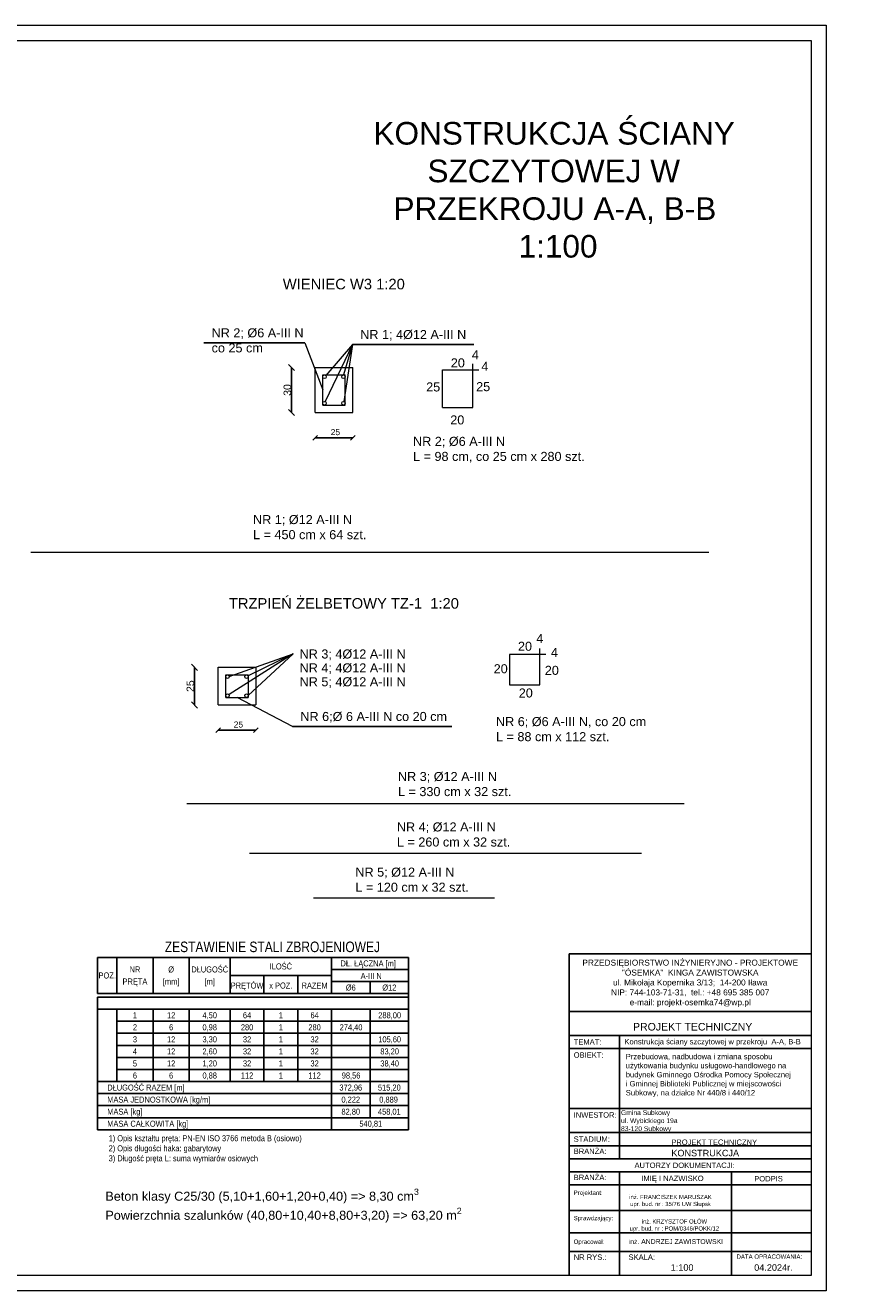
# Model space of a CAD drawing. Header units: millimetres. Extents: x 6528 to 149658, y 3342 to 12852.
# Tile 120 of 122: x 88144 to 90889, y 6029 to 10229. Entities that reach past the tile are written whole.
import ezdxf
from ezdxf.enums import TextEntityAlignment as Align

# ---------------------------------------------------------------- set-up
doc = ezdxf.new("R2010")
doc.units = ezdxf.units.MM
for name, color, linetype, lineweight in [('BZ_tab', 7, 'Continuous', 25), ('BZ_txg', 3, 'Continuous', 35), ('BZ_txs', 2, 'Continuous', 18)]:
    doc.layers.add(name, color=color, linetype=linetype, lineweight=lineweight)
doc.layers.add('R-TAB', color=1, linetype='Continuous')
doc.styles.add('BIKTG', font='bikromsw.shx', dxfattribs={"width": 0.8})
doc.styles.add('BIKTS', font='bikromsw.shx', dxfattribs={"width": 0.8})
doc.styles.get("Standard").update_dxf_attribs({"font": 'arial.ttf'})
doc.dimstyles.new('ISO-25', dxfattribs={"dimtxt": 2.5, "dimasz": 2.5, "dimexe": 1.25, "dimexo": 0.625, "dimtad": 1, "dimtxsty": 'Standard', "dimcen": 2.5, "dimadec": 0, "dimazin": 0, "dimtfac": 1, "dimtmove": 0, "dimatfit": 3, "dimfxl": 1, "dimarcsym": 0})

# ---------------------------------------------------------------- blocks, each defined once
blk = doc.blocks.new('_Oblique')
at = {"color": 0, "linetype": 'ByBlock', "lineweight": -2}
blk.add_line((-0.5, -0.5), (0.5, 0.5), dxfattribs=at)
blk = doc.blocks.new('*D3223')
at = {"color": 0, "lineweight": -2, "transparency": 16777216}
blk.add_line((89026.6, 8943.6), (89026.6, 9093.6), dxfattribs=at)
at = {"layer": 'Defpoints', "color": 0, "transparency": 16777216}
for p in [(89026.6, 9093.6), (89105.4, 9093.6), (89105.4, 8943.6)]:
    blk.add_point(p, dxfattribs=at)
at = {"color": 0, "lineweight": -2, "transparency": 16777216, "xscale": 20, "yscale": 20, "zscale": 20}
for p, rotation in [((89026.6, 9093.6), 90), ((89026.6, 8943.6), 270)]:
    blk.add_blockref('_Oblique', p, dxfattribs=dict(at, rotation=rotation))
at = {"color": 0, "lineweight": 20, "transparency": 16777216, "insert": (89013.2, 9018.6), "char_height": 25, "attachment_point": 5, "rotation": 90}
blk.add_mtext('30', dxfattribs=at)
blk = doc.blocks.new('*D3224')
at = {"color": 0, "lineweight": -2, "transparency": 16777216}
blk.add_line((89105.4, 8860), (89230.4, 8860), dxfattribs=at)
at = {"layer": 'Defpoints', "color": 0, "transparency": 16777216}
for p in [(89105.4, 8943.6), (89230.4, 8943.6), (89230.4, 8860)]:
    blk.add_point(p, dxfattribs=at)
at = {"color": 0, "lineweight": -2, "transparency": 16777216, "xscale": 15, "yscale": 15, "zscale": 15, "rotation": 180}
blk.add_blockref('_Oblique', (89105.4, 8860), dxfattribs=at)
at = {"color": 0, "lineweight": -2, "transparency": 16777216, "xscale": 15, "yscale": 15, "zscale": 15}
blk.add_blockref('_Oblique', (89230.4, 8860), dxfattribs=at)
at = {"color": 0, "lineweight": 20, "transparency": 16777216, "insert": (89172.5, 8878.6), "char_height": 20, "attachment_point": 5}
blk.add_mtext('25', dxfattribs=at)
blk = doc.blocks.new('*D3225')
at = {"color": 0, "lineweight": -2, "transparency": 16777216}
blk.add_line((88783.6, 7889.5), (88908.6, 7889.5), dxfattribs=at)
at = {"layer": 'Defpoints', "color": 0, "transparency": 16777216}
for p in [(88783.6, 7973.1), (88908.6, 7973.1), (88908.6, 7889.5)]:
    blk.add_point(p, dxfattribs=at)
at = {"color": 0, "lineweight": -2, "transparency": 16777216, "xscale": 15, "yscale": 15, "zscale": 15, "rotation": 180}
blk.add_blockref('_Oblique', (88783.6, 7889.5), dxfattribs=at)
at = {"color": 0, "lineweight": -2, "transparency": 16777216, "xscale": 15, "yscale": 15, "zscale": 15}
blk.add_blockref('_Oblique', (88908.6, 7889.5), dxfattribs=at)
at = {"color": 0, "lineweight": 20, "transparency": 16777216, "insert": (88850.7, 7908.1), "char_height": 20, "attachment_point": 5}
blk.add_mtext('25', dxfattribs=at)
blk = doc.blocks.new('*D3226')
at = {"color": 0, "lineweight": -2, "transparency": 16777216}
blk.add_line((88704.8, 7973.1), (88704.8, 8098.1), dxfattribs=at)
at = {"layer": 'Defpoints', "color": 0, "transparency": 16777216}
for p in [(88704.8, 8098.1), (88783.6, 8098.1), (88783.6, 7973.1)]:
    blk.add_point(p, dxfattribs=at)
at = {"color": 0, "lineweight": -2, "transparency": 16777216, "xscale": 20, "yscale": 20, "zscale": 20}
for p, rotation in [((88704.8, 8098.1), 90), ((88704.8, 7973.1), 270)]:
    blk.add_blockref('_Oblique', p, dxfattribs=dict(at, rotation=rotation))
at = {"color": 0, "lineweight": 20, "transparency": 16777216, "insert": (88691.4, 8035.6), "char_height": 25, "attachment_point": 5, "rotation": 90}
blk.add_mtext('25', dxfattribs=at)

msp = doc.modelspace()

# ---------------------------------------------------------------- linework, layer by layer
at = {"color": 2, "lineweight": 0}
msp.add_line((84861.303, 10229.067), (90801.303, 10229.067), dxfattribs=at)
at = {"lineweight": 0}
for p, q in [((90801.303, 10229.067), (90801.303, 6029.067)), ((84911.303, 10179.067), (90751.303, 10179.067)), ((90751.303, 10179.067), (90751.303, 6079.067)), ((90751.303, 6079.067), (84911.303, 6079.067)), ((90801.303, 6029.067), (84861.303, 6029.067))]:
    msp.add_line(p, q, dxfattribs=at)
for p, q in [((88736.302, 9175.214), (89070.585, 9175.214)), ((89229.465, 9169.565), (89631.493, 9169.565)), ((89030.702, 7901.843), (89558.405, 7901.843))]:
    msp.add_line(p, q)
at = {"lineweight": 20}
for p, q in [((89070.585, 9175.214), (89130.437, 9018.643)), ((89229.465, 9169.565), (89139.022, 8980.058)), ((89229.465, 9169.565), (89140.376, 9067.17)), ((89229.465, 9169.565), (89199.437, 9068.643)), ((89229.465, 9169.565), (89200.351, 8980.573)), ((89105.437, 8943.643), (89105.437, 9093.643)), ((89105.437, 9093.643), (89230.437, 9093.643)), ((89230.437, 8943.643), (89230.437, 9093.643)), ((89527.995, 8960.489), (89527.995, 9085.489)), ((89527.995, 9085.489), (89647.995, 9085.489)), ((89627.995, 8960.489), (89627.995, 9105.489)), ((89130.437, 8968.643), (89130.437, 9068.643)), ((89130.437, 9068.643), (89205.437, 9068.643)), ((89205.437, 8968.643), (89205.437, 9068.643)), ((89130.437, 8968.643), (89205.437, 8968.643)), ((89527.995, 8960.489), (89627.995, 8960.489)), ((89105.437, 8943.643), (89230.437, 8943.643)), ((88161.67, 8480.006), (90411.67, 8480.006)), ((89850.688, 8040.295), (89850.688, 8160.295)), ((89032.053, 8143.105), (88819.664, 8007.377)), ((88820.609, 8067.146), (89032.053, 8143.105)), ((89032.053, 8143.105), (88882.993, 8069.794)), ((89032.053, 8143.105), (88883.609, 8004.146)), ((89750.688, 8140.295), (89750.688, 8040.295)), ((89870.688, 8140.295), (89750.688, 8140.295)), ((88783.609, 7973.146), (88783.609, 8098.146)), ((88783.609, 8098.146), (88908.609, 8098.146)), ((88808.609, 7998.146), (88808.609, 8073.146)), ((88808.609, 8073.146), (88883.609, 8073.146)), ((88883.609, 8073.146), (88883.609, 7998.146)), ((88908.609, 8098.146), (88908.609, 7973.146)), ((89750.688, 8040.295), (89850.688, 8040.295)), ((88808.609, 7998.146), (88883.609, 7998.146)), ((89030.702, 7901.843), (88846.109, 7998.146)), ((88783.609, 7973.146), (88908.609, 7973.146)), ((88679.576, 7645.789), (90329.576, 7645.789)), ((88887.947, 7481.318), (90187.947, 7481.318)), ((89100.119, 7332.638), (89700.119, 7332.638))]:
    msp.add_line(p, q, dxfattribs=at)
for centre in [(89136.437, 9062.643), (89199.437, 9062.643), (89136.437, 8974.643), (89199.437, 8974.643), (88814.609, 8067.146), (88877.609, 8067.146), (88814.609, 8004.146), (88877.609, 8004.146)]:
    msp.add_circle(centre, 6, dxfattribs=at)
at = {"layer": 'BZ_tab', "color": 0}
for p, q in [((88383.499, 7135.311), (88447.499, 7135.311)), ((88383.499, 7135.311), (88383.499, 7015.311)), ((88447.499, 7135.311), (88567.499, 7135.311)), ((88447.499, 7135.311), (88447.499, 7015.311)), ((88567.499, 7135.311), (88687.499, 7135.311)), ((88567.499, 7135.311), (88567.499, 7015.311)), ((88687.499, 7135.311), (88823.499, 7135.311)), ((88687.499, 7135.311), (88687.499, 7015.311)), ((88823.499, 7135.311), (89159.499, 7135.311)), ((88823.499, 7135.311), (88823.499, 7015.311)), ((89159.499, 7135.311), (89415.499, 7135.311)), ((89159.499, 7135.311), (89159.499, 7015.311)), ((89415.499, 7135.311), (89415.499, 6923.311)), ((88823.499, 7075.311), (89159.499, 7075.311)), ((88935.499, 7075.311), (88935.499, 7015.311)), ((89047.499, 7075.311), (89047.499, 7015.311)), ((89159.499, 7095.311), (89415.499, 7095.311)), ((88383.499, 7015.311), (88447.499, 7015.311)), ((88447.499, 7015.311), (88567.499, 7015.311)), ((88567.499, 7015.311), (88687.499, 7015.311)), ((88687.499, 7015.311), (88823.499, 7015.311)), ((88823.499, 7015.311), (88935.499, 7015.311)), ((88935.499, 7015.311), (89047.499, 7015.311)), ((89047.499, 7015.311), (89159.499, 7015.311)), ((89159.499, 7055.311), (89415.499, 7055.311)), ((89159.499, 7015.311), (89287.499, 7015.311)), ((89287.499, 7055.311), (89287.499, 7015.311)), ((89287.499, 7015.311), (89415.499, 7015.311)), ((89415.499, 7055.311), (89415.499, 7015.311)), ((88383.499, 7003.311), (88447.499, 7003.311)), ((88383.499, 7003.311), (88383.499, 6963.311)), ((88447.499, 7003.311), (88567.499, 7003.311)), ((88567.499, 7003.311), (88687.499, 7003.311)), ((88687.499, 7003.311), (88823.499, 7003.311)), ((88823.499, 7003.311), (88935.499, 7003.311)), ((88935.499, 7003.311), (89047.499, 7003.311)), ((89047.499, 7003.311), (89159.499, 7003.311)), ((89159.499, 7003.311), (89287.499, 7003.311)), ((89287.499, 7003.311), (89415.499, 7003.311)), ((88383.499, 6963.311), (88447.499, 6963.311)), ((88383.499, 6963.311), (88383.499, 6923.311)), ((88447.499, 6963.311), (88567.499, 6963.311)), ((88447.499, 6963.311), (88447.499, 6923.311)), ((88567.499, 6963.311), (88687.499, 6963.311)), ((88567.499, 6963.311), (88567.499, 6923.311)), ((88687.499, 6963.311), (88823.499, 6963.311)), ((88687.499, 6963.311), (88687.499, 6923.311)), ((88823.499, 6963.311), (88935.499, 6963.311)), ((88823.499, 6963.311), (88823.499, 6923.311)), ((88935.499, 6963.311), (89047.499, 6963.311)), ((88935.499, 6963.311), (88935.499, 6923.311)), ((89047.499, 6963.311), (89159.499, 6963.311)), ((89047.499, 6963.311), (89047.499, 6923.311)), ((89159.499, 6963.311), (89287.499, 6963.311)), ((89159.499, 6963.311), (89159.499, 6923.311)), ((89287.499, 6963.311), (89415.499, 6963.311)), ((89287.499, 6963.311), (89287.499, 6923.311)), ((88383.499, 6923.311), (88383.499, 6883.311)), ((88447.499, 6923.311), (88567.499, 6923.311)), ((88447.499, 6923.311), (88447.499, 6883.311)), ((88567.499, 6923.311), (88687.499, 6923.311)), ((88567.499, 6923.311), (88567.499, 6883.311)), ((88687.499, 6923.311), (88823.499, 6923.311)), ((88687.499, 6923.311), (88687.499, 6883.311)), ((88823.499, 6923.311), (88935.499, 6923.311)), ((88823.499, 6923.311), (88823.499, 6883.311)), ((88935.499, 6923.311), (89047.499, 6923.311)), ((88935.499, 6923.311), (88935.499, 6883.311)), ((89047.499, 6923.311), (89159.499, 6923.311)), ((89047.499, 6923.311), (89047.499, 6883.311)), ((89159.499, 6923.311), (89287.499, 6923.311)), ((89159.499, 6923.311), (89159.499, 6883.311)), ((89287.499, 6923.311), (89415.499, 6923.311)), ((89287.499, 6923.311), (89287.499, 6883.311)), ((89415.499, 6923.311), (89415.499, 6563.311)), ((88383.499, 6883.311), (88383.499, 6843.311)), ((88447.499, 6883.311), (88567.499, 6883.311)), ((88447.499, 6883.311), (88447.499, 6723.311)), ((88567.499, 6883.311), (88687.499, 6883.311)), ((88567.499, 6883.311), (88567.499, 6843.311)), ((88567.499, 6883.311), (88567.499, 6723.311)), ((88687.499, 6883.311), (88823.499, 6883.311)), ((88687.499, 6883.311), (88687.499, 6843.311)), ((88687.499, 6883.311), (88687.499, 6723.311)), ((88823.499, 6883.311), (88935.499, 6883.311)), ((88823.499, 6883.311), (88823.499, 6843.311)), ((88823.499, 6883.311), (88823.499, 6723.311)), ((88935.499, 6883.311), (89047.499, 6883.311)), ((88935.499, 6883.311), (88935.499, 6723.311)), ((89047.499, 6883.311), (89159.499, 6883.311)), ((89047.499, 6883.311), (89047.499, 6843.311)), ((89047.499, 6883.311), (89047.499, 6723.311)), ((89159.499, 6883.311), (89287.499, 6883.311)), ((89159.499, 6883.311), (89159.499, 6603.311)), ((89287.499, 6883.311), (89415.499, 6883.311)), ((89287.499, 6883.311), (89287.499, 6603.311)), ((88383.499, 6843.311), (88383.499, 6563.311)), ((88383.499, 6843.311), (88383.499, 6843.311)), ((88447.499, 6843.311), (88567.499, 6843.311)), ((88447.499, 6843.311), (89415.499, 6843.311)), ((88567.499, 6843.311), (88687.499, 6843.311)), ((88687.499, 6843.311), (88823.499, 6843.311)), ((88823.499, 6843.311), (88935.499, 6843.311)), ((88935.499, 6843.311), (89047.499, 6843.311)), ((89047.499, 6843.311), (89159.499, 6843.311)), ((89159.499, 6843.311), (89287.499, 6843.311)), ((89287.499, 6843.311), (89415.499, 6843.311)), ((89287.499, 6843.311), (89415.499, 6843.311)), ((88447.499, 6803.311), (89415.499, 6803.311)), ((88447.499, 6763.311), (89415.499, 6763.311)), ((89287.499, 6803.311), (89415.499, 6803.311)), ((89287.499, 6763.311), (89415.499, 6763.311)), ((88383.499, 6723.311), (89415.499, 6723.311)), ((88447.499, 6723.311), (89415.499, 6723.311)), ((89287.499, 6723.311), (89415.499, 6723.311)), ((89287.499, 6723.311), (89415.499, 6723.311)), ((88383.499, 6683.311), (89159.499, 6683.311)), ((88447.499, 6683.311), (88567.499, 6683.311)), ((88567.499, 6683.311), (88687.499, 6683.311)), ((88687.499, 6683.311), (88823.499, 6683.311)), ((89159.499, 6683.311), (89287.499, 6683.311)), ((89287.499, 6683.311), (89415.499, 6683.311)), ((89287.499, 6683.311), (89415.499, 6683.311)), ((88383.499, 6643.311), (89159.499, 6643.311)), ((88447.499, 6643.311), (88567.499, 6643.311)), ((88567.499, 6643.311), (88687.499, 6643.311)), ((88687.499, 6643.311), (88823.499, 6643.311)), ((89159.499, 6643.311), (89287.499, 6643.311)), ((89287.499, 6643.311), (89415.499, 6643.311)), ((89287.499, 6643.311), (89415.499, 6643.311)), ((88383.499, 6603.311), (89159.499, 6603.311)), ((88447.499, 6603.311), (88567.499, 6603.311)), ((88567.499, 6603.311), (88687.499, 6603.311)), ((88687.499, 6603.311), (88823.499, 6603.311)), ((89159.499, 6603.311), (89159.499, 6563.311)), ((89159.499, 6603.311), (89287.499, 6603.311)), ((89287.499, 6603.311), (89415.499, 6603.311)), ((89287.499, 6603.311), (89415.499, 6603.311)), ((89415.499, 6603.311), (89415.499, 6563.311)), ((88383.499, 6563.311), (88567.499, 6563.311)), ((88567.499, 6563.311), (88687.499, 6563.311)), ((88687.499, 6563.311), (88823.499, 6563.311)), ((88823.499, 6563.311), (89047.499, 6563.311)), ((89047.499, 6563.311), (89159.499, 6563.311)), ((89159.499, 6563.311), (89287.499, 6563.311)), ((89287.499, 6563.311), (89415.499, 6563.311))]:
    msp.add_line(p, q, dxfattribs=at)
at = {"layer": 'R-TAB', "color": 0}
for p, q in [((89947.835, 7147.577), (90751.303, 7147.577)), ((89947.835, 6207.189), (89947.835, 7147.577)), ((89947.835, 6955.538), (90751.303, 6955.538)), ((89947.835, 6876.563), (90751.303, 6876.563)), ((90115.438, 6466.823), (90115.438, 6876.563)), ((89947.835, 6833.127), (90751.303, 6833.127)), ((89947.835, 6634.168), (90751.303, 6634.168)), ((89947.835, 6553.696), (90751.303, 6553.696)), ((89947.835, 6510.259), (90751.303, 6510.259)), ((89947.835, 6466.823), (90751.303, 6466.823)), ((89947.835, 6423.387), (90751.303, 6423.387)), ((90115.438, 6207.189), (90115.438, 6423.387)), ((90486.91, 6207.189), (90486.91, 6423.387)), ((89947.835, 6379.951), (90751.303, 6379.951)), ((89947.835, 6295.733), (90751.303, 6295.733)), ((89947.835, 6221.552), (90751.303, 6221.552)), ((89947.835, 6079.067), (89947.835, 6221.552)), ((89947.835, 6221.552), (90751.303, 6221.552)), ((89947.835, 6221.552), (90751.303, 6221.552)), ((89947.835, 6221.552), (90751.303, 6221.552)), ((90115.438, 6079.067), (90115.438, 6221.552)), ((90486.91, 6079.067), (90486.91, 6221.552)), ((89947.835, 6158.714), (90751.303, 6158.714))]:
    msp.add_line(p, q, dxfattribs=at)

# ---------------------------------------------------------------- texts
at = {"attachment_point": 1}
for s, width, insert, char_height in [('\\pi263.31927;ELEMENTY KONSTRUKCYJNE\\P\\pi570.87043;1:20 \\P\\pi395.81074;POZ. 3.1., POZ. 3.2.', 1229.24086, (81983.509, 9439.011), 35), ('\\pi413.66886;WIENIEC W3 1:20 ', 1229.24086, (88584.386, 9387.677), 35), ('NR 2; %%C6 A-III N\\Pco 25 cm', 568.84285, (88761.848, 9223.351), 30), ('NR 1; 4%%C12 A-III N', 568.84285, (89255.01, 9217.702), 30), ('20', 568.84285, (89555.431, 9123.639), 30), ('4', 568.84285, (89625.05, 9150.255), 30), ('4', 568.84285, (89656.822, 9112.265), 30), ('25', 568.84285, (89473.664, 9043.791), 30), ('25', 568.84285, (89639.534, 9044.724), 30), ('20', 568.84285, (89553.681, 8934.371), 30), ('NR 2; %%C6 A-III N\\PL = 98 cm, co 25 cm x 280 szt.', 568.84285, (89430.23, 8863.174), 30), ('\\pi68.14037;Uzupełnienie ściany szczytowej pomiędzy \\P\\pi28.54897;elementami żelbetowymi z bloczków silikatowych \\P\\pi67.26861;np. SILKA na klej o grubości ściany 24 cm', 600.89193, (87092.149, 8758.126), 18), ('NR 1; %%C12 A-III N\\PL = 450 cm x 64 szt.', 568.84285, (88899.35, 8603.5), 30), ('\\pi234.64601;TRZPIEŃ ŻELBETOWY TZ-1  1:20 ', 1229.24086, (88584.386, 8327.898), 35), ('4', 568.84285, (89839.159, 8208.933), 30), ('NR 3; 4%%C12 A-III N', 568.84285, (89053.791, 8157.392), 30), ('20', 568.84285, (89778.284, 8183.103), 30), ('4', 568.84285, (89887.576, 8162.649), 30), ('NR 4; 4%%C12 A-III N', 568.84285, (89053.791, 8111.28), 30), ('20', 568.84285, (89697.718, 8108.414), 30), ('NR 5; 4%%C12 A-III N', 568.84285, (89053.791, 8065.168), 30), ('20', 568.84285, (89867.331, 8103.116), 30), ('20', 568.84285, (89780.935, 8027.897), 30), ('NR 6;%%C 6 A-III N co 20 cm', 568.84285, (89056.247, 7949.98), 30), ('NR 6; %%C6 A-III N, co 20 cm\\PL = 88 cm x 112 szt.', 568.84285, (89705.377, 7932.971), 30), ('NR 3; %%C12 A-III N\\PL = 330 cm x 32 szt.', 568.84285, (89380.121, 7750.713), 30), ('NR 4; %%C12 A-III N\\PL = 260 cm x 32 szt.', 568.84285, (89376.58, 7583.354), 30), ('NR 5; %%C12 A-III N\\PL = 120 cm x 32 szt.', 568.84285, (89238.889, 7433.347), 30), ('\\pi68.14037;Uzupełnienie ściany szczytowej pomiędzy \\P\\pi28.54897;elementami żelbetowymi z bloczków silikatowych \\P\\pi67.26861;np. SILKA na klej o grubości ściany 24 cm', 600.89193, (87181.444, 6885.875), 18), ('\\A1;Beton klasy C25/30 (5,10+1,60+1,20+0,40) => 8,30 cm{\\H0.7x;\\S3^ ;}', 1819.93695, (88409.291, 6367.849), 30), ('\\A1;Powierzchnia szalunków (40,80+10,40+8,80+3,20) => 63,20 m{\\H0.7x;\\S2^ ;}', 1819.93695, (88409.291, 6304.627), 30)]:
    msp.add_mtext_dynamic_manual_height_columns(s, width=width, gutter_width=12.5, heights=[0], dxfattribs=dict(at, insert=insert, char_height=char_height))
at = {"lineweight": 0, "insert": (90136.015, 6815.213), "char_height": 18, "width": 610.19793, "attachment_point": 1}
msp.add_mtext('\\A1;Przebudowa, nadbudowa i zmiana sposobu użytkowania budynku usługowo-handlowego na budynek Gminnego Ośrodka Pomocy Społecznej ^Ji Gminnej Biblioteki Publicznej w miejscowości Subkowy, na działce Nr 440/8 i 440/12', dxfattribs=at)
at = {"layer": 'BZ_txg', "color": 0, "width": 0.85}
for s, height, style, p in [('ZESTAWIENIE STALI ZBROJENIOWEJ', 35, 'BIKTG', (88963.499, 7170.311)), ('540,81', 20, 'BIKTS', (89289.925, 6583.311))]:
    msp.add_text(s, height=height, dxfattribs=dict(at, style=style)).set_placement(p, align=Align.MIDDLE_CENTER)
at = {"layer": 'BZ_txg', "color": 0, "style": 'BIKTS', "width": 0.85}
msp.add_text('MASA CAŁKOWITA [kg]', height=20, dxfattribs=at).set_placement((88415.499, 6583.311), align=Align.MIDDLE_LEFT)
at = {"layer": 'BZ_txs', "color": 0, "style": 'BIKTS', "width": 0.85}
for s, p in [('NR', (88507.499, 7095.311)), ('%%c', (88627.499, 7095.311)), ('DŁUGOŚĆ', (88755.499, 7095.311)), ('ILOŚĆ', (88991.499, 7105.311)), ('DŁ. ŁĄCZNA [m]', (89281.473, 7115.311)), ('POZ.', (88415.499, 7075.311)), ('PRĘTA', (88507.499, 7055.311)), ('[mm]', (88627.499, 7055.311)), ('[m]', (88755.499, 7055.311)), ('PRĘTÓW', (88879.499, 7041.977)), ('A-III N', (89291.322, 7073.772)), ('x POZ.', (88991.499, 7041.977)), ('RAZEM', (89103.499, 7041.977)), ('%%C6', (89223.499, 7035.311)), ('%%C12', (89351.499, 7035.311)), ('1', (88507.499, 6943.311)), ('12', (88627.499, 6943.311)), ('4,50', (88755.499, 6943.311)), ('64', (88879.499, 6943.311)), ('1', (88991.499, 6943.311)), ('64', (89103.499, 6943.311)), ('288,00', (89352.578, 6943.311)), ('2', (88507.499, 6903.311)), ('6', (88627.499, 6903.311)), ('0,98', (88755.499, 6903.311)), ('280', (88879.499, 6903.311)), ('1', (88991.499, 6903.311)), ('280', (89103.499, 6903.311)), ('274,40', (89224.578, 6903.311)), ('3', (88507.499, 6863.311)), ('12', (88627.499, 6863.311)), ('3,30', (88755.499, 6863.311)), ('32', (88879.499, 6863.311)), ('1', (88991.499, 6863.311)), ('32', (89103.499, 6863.311)), ('105,60', (89352.578, 6863.311)), ('4', (88507.499, 6823.311)), ('12', (88627.499, 6823.311)), ('2,60', (88755.499, 6823.311)), ('32', (88879.499, 6823.311)), ('1', (88991.499, 6823.311)), ('32', (89103.499, 6823.311)), ('83,20', (89352.578, 6823.311)), ('5', (88507.499, 6783.311)), ('12', (88627.499, 6783.311)), ('1,20', (88755.499, 6783.311)), ('32', (88879.499, 6783.311)), ('1', (88991.499, 6783.311)), ('32', (89103.499, 6783.311)), ('38,40', (89352.578, 6783.311)), ('6', (88507.499, 6743.311)), ('6', (88627.499, 6743.311)), ('0,88', (88755.499, 6743.311)), ('112', (88879.499, 6743.311)), ('1', (88991.499, 6743.311)), ('112', (89103.499, 6743.311)), ('98,56', (89224.578, 6743.311)), ('372,96', (89223.499, 6703.311)), ('515,20', (89351.499, 6703.311)), ('0,222', (89223.499, 6663.311)), ('0,889', (89348.97, 6663.311)), ('82,80', (89223.499, 6623.311)), ('458,01', (89351.499, 6623.311))]:
    msp.add_text(s, height=20, dxfattribs=at).set_placement(p, align=Align.MIDDLE_CENTER)
for s, p in [('DŁUGOŚĆ RAZEM [m]', (88415.499, 6703.311)), ('MASA JEDNOSTKOWA [kg/m]', (88415.499, 6663.311)), ('MASA [kg]', (88415.499, 6623.311))]:
    msp.add_text(s, height=20, dxfattribs=at).set_placement(p, align=Align.MIDDLE_LEFT)
at = {"layer": 'BZ_txs', "color": 0, "insert": (88420.356, 6545.12), "char_height": 20, "width": 833.08095, "attachment_point": 1, "style": 'BIKTS'}
msp.add_mtext('1) Opis kształtu pręta: PN-EN ISO 3766 metoda B (osiowo)\\P2) Opis długości haka: gabarytowy\\P3) Długość pręta L: suma wymiarów osiowych', dxfattribs=at)
at = {"layer": 'R-TAB', "color": 0, "ltscale": 24}
for s, insert, char_height, width, attachment_point in [('\\pi448.60218;RZUT NADPROŻY 1:100', (71354.343, 9964.202), 75, 2065.84351, 1), ('\\pi28.07012;KONSTRUKCJA PRZEBUDOWY STROPU \\P\\pi910.03635;1:100', (81154.495, 9964.202), 75, 2065.84351, 1), ('\\pi79.84265;KONSTRUKCJA ŚCIANY SZCZYTOWEJ \\P\\pi391.21714;W PRZEKROJU  B-B\\P\\pi625.3065; 1:100', (86326.847, 9930.654), 50, 1441.47248, 1), ('\\pi125.34061;KONSTRUKCJA ŚCIANY \\P\\pi304.62949;SZCZYTOWEJ W \\P\\pi191.97601;PRZEKROJU A-A, B-B\\P\\pi577.59163; 1:100', (89173.375, 9908.18), 75, 1441.47248, 1), ('\\pi19.57762;PRZEKROJE ŁAW FUNADAMENTOWYCH\\P\\pi938.76248;1:25', (52722.181, 8439.032), 75, 2065.84351, 1), ('\\pi79.84265;KONSTRUKCJA ŚCIANY SZCZYTOWEJ \\P\\pi389.30718;W PRZEKROJU  A-A\\P\\pi625.3065; 1:100', (86326.847, 8083.239), 50, 1441.47248, 1), ('PRZEDSIĘBIORSTWO INŻYNIERYJNO - PROJEKTOWE\\P"ÓSEMKA"  KINGA ZAWISTOWSKA\\Pul. Mikołaja Kopernika 3/13;  14-200 Iława\\PNIP: 744-103-71-31,  tel.: +48 695 385 007\\Pe-mail: projekt-osemka74@wp.pl', (90349.791, 7049.074), 19.74375, 781.72017, 5), ('PROJEKT TECHNICZNY', (90159.994, 6917.683), 25, 1090.2179, 1), ('TEMAT:', (89963.082, 6863.676), 18, 136.70026, 1), ('Konstrukcja ściany szczytowej w przekroju  A-A, B-B', (90131.464, 6864.724), 18, 711.57772, 1), ('OBIEKT:', (89963.082, 6820.32), 18, 136.70026, 1), ('INWESTOR:', (89963.082, 6621.361), 18, 136.70026, 1), ('Gmina Subkowy\\Pul. Wybickiego 19a\\P83-120 Subkowy', (90120.29, 6628.147), 16, 675.77621, 1), ('STADIUM:', (89963.082, 6541.202), 18, 136.70026, 1), ('PROJEKT TECHNICZNY', (90286.806, 6530.881), 18, 1090.2179, 1), ('BRANŻA:', (89963.082, 6500.97), 18, 136.70026, 1), ('KONSTRUKCJA', (90287.259, 6496.664), 21.6, 490.72064, 1), ('\\pi208.80059;AUTORZY DOKUMENTACJI:', (89956.14, 6454.295), 18, 747.89996, 1), ('BRANŻA:', (89963.082, 6414.097), 18, 136.70026, 1), ('\\pi13.924;IMIĘ I NAZWISKO', (90173.618, 6410.915), 18, 253.42015, 1), ('PODPIS', (90562.133, 6409.812), 18, 136.70026, 1), ('Projektant:', (89963.082, 6361.52), 14.4, 136.70026, 1), ('{\\fArial|b0|i0|c0|p34;inż. FRANCISZEK MARUSZAK\\Pupr. bud. nr : 35/76 UW Słupsk}', (90284.323, 6347.158), 14, 286.92908, 2), ('Sprawdzający:', (89963.082, 6277.302), 14.4, 136.70026, 1), ('inż. KRZYSZTOF OŁÓW\\Pupr. bud. nr : POM/0346/POKK/12', (90297.125, 6265.937), 14, 326.26235, 2), ('Opracował:', (89963.082, 6198.927), 14.4, 136.70026, 1), ('inż. ANDRZEJ ZAWISTOWSKI', (90302.242, 6183.774), 16.2, 346.49963, 8), ('NR RYS.:', (89963.082, 6149.424), 18, 136.70026, 1), ('SKALA:', (90145.001, 6149.424), 18, 136.70026, 1), ('DATA OPRACOWANIA:', (90503.322, 6149.424), 14.4, 278.30723, 1), ('1:100', (90285.131, 6116.671), 21.6, 136.70026, 1), ('04.2024r.', (90562.133, 6116.671), 21.6, 136.70026, 1)]:
    msp.add_mtext(s, dxfattribs=dict(at, insert=insert, char_height=char_height, width=width, attachment_point=attachment_point))

# ---------------------------------------------------------------- dimensions: what is measured, and where the dimension line sits
at = {"lineweight": 20}
for base, p1, p2, text, picture, middle in [((89026.628, 9093.643), (89105.437, 8943.643), (89105.437, 9093.643), '30', '*D3223', (89013.231, 9018.643)), ((88704.8, 8098.146), (88783.609, 7973.146), (88783.609, 8098.146), '25', '*D3226', (88691.41, 8035.646))]:
    dim = msp.add_linear_dim(base=base, p1=p1, p2=p2, angle=90, text=text, dimstyle='ISO-25', override={"dimtxt": 25, "dimasz": 20, "dimblk1": 'Oblique', "dimblk2": 'Oblique', "dimsah": 1, "dimse1": 1, "dimse2": 1, "dimtmove": 2}, dxfattribs=at)
    dim.commit()
    dim.dimension.update_dxf_attribs({"geometry": picture, "text_midpoint": middle})
for base, p1, p2, picture, middle in [((89230.437, 8859.951), (89105.437, 8943.643), (89230.437, 8943.643), '*D3224', (89172.517, 8878.625)), ((88908.609, 7889.454), (88783.609, 7973.146), (88908.609, 7973.146), '*D3225', (88850.689, 7908.128))]:
    dim = msp.add_linear_dim(base=base, p1=p1, p2=p2, text='25', dimstyle='ISO-25', override={"dimtxt": 20, "dimasz": 15, "dimdec": 0, "dimblk1": 'Oblique', "dimblk2": 'Oblique', "dimsah": 1, "dimse1": 1, "dimse2": 1, "dimtmove": 2}, dxfattribs=at)
    dim.commit()
    dim.dimension.update_dxf_attribs({"geometry": picture, "text_midpoint": middle, "dimtype": 160})

doc.saveas('drawing.dxf')
